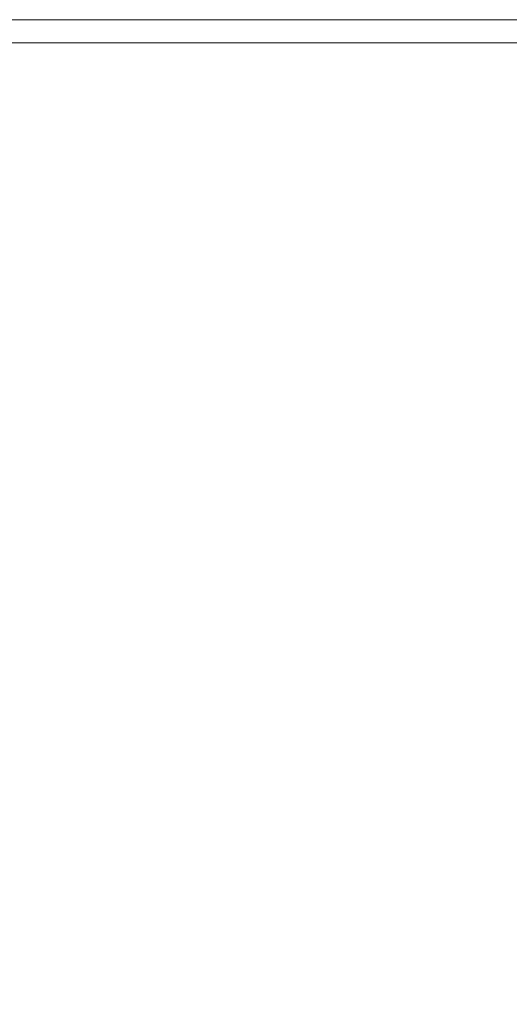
# Model space of a CAD drawing. Header units: centimetres. Extents: x 690840 to 714026, y 27673 to 40762.
# Tile 137 of 162: x 708937 to 709306, y 37020 to 37762. Entities that reach past the tile are written whole.
import ezdxf

# ---------------------------------------------------------------- set-up
doc = ezdxf.new("R2010")
doc.units = ezdxf.units.CM
doc.layers.add('Obrys powierzchni', color=50, linetype='Continuous', lineweight=9, plot=False)
doc.layers.add('S3_ele.CD', color=7, linetype='Continuous', lineweight=5, true_color=0xff0f0f)
doc.layers.add('S3_ele.WZ', color=7, linetype='Continuous', lineweight=5, true_color=0xff0f0f)
doc.styles.add('ARIELCE', font='arial.ttf', dxfattribs={"width": 0.9})

msp = doc.modelspace()

# ---------------------------------------------------------------- linework, layer by layer
at = {"layer": 'Obrys powierzchni', "ltscale": 1.6}
for points in [[(707809.65, 37762.32), (709909.65, 37762.32), (709909.65, 36277.32), (707809.65, 36277.32)], [(707827.15, 37744.82), (709892.15, 37744.82), (709892.15, 36294.82), (707827.15, 36294.82)]]:
    msp.add_lwpolyline(points, close=True, dxfattribs=at)

# ---------------------------------------------------------------- next in the draw order: texts
at = {"layer": 'S3_ele.CD', "char_height": 15, "width": 2038.2579, "attachment_point": 1, "rotation": 359.98101, "style": 'ARIELCE', "bg_fill": 2}
for insert in [(708555.42, 37208.77), (708312.32, 37149.22)]:
    msp.add_mtext('{\\fArial|b0|i0|c238|p34;CD}', dxfattribs=dict(at, insert=insert))

# ---------------------------------------------------------------- next in the draw order: texts
at = {"layer": 'S3_ele.WZ', "char_height": 15, "width": 2038.2579, "attachment_point": 1, "rotation": 359.98101, "style": 'ARIELCE', "bg_fill": 2}
for insert in [(708624.97, 37182.76), (708381.86, 37123.21)]:
    msp.add_mtext('{\\fArial|b0|i0|c238|p34;WZ}', dxfattribs=dict(at, insert=insert))

doc.saveas('drawing.dxf')
